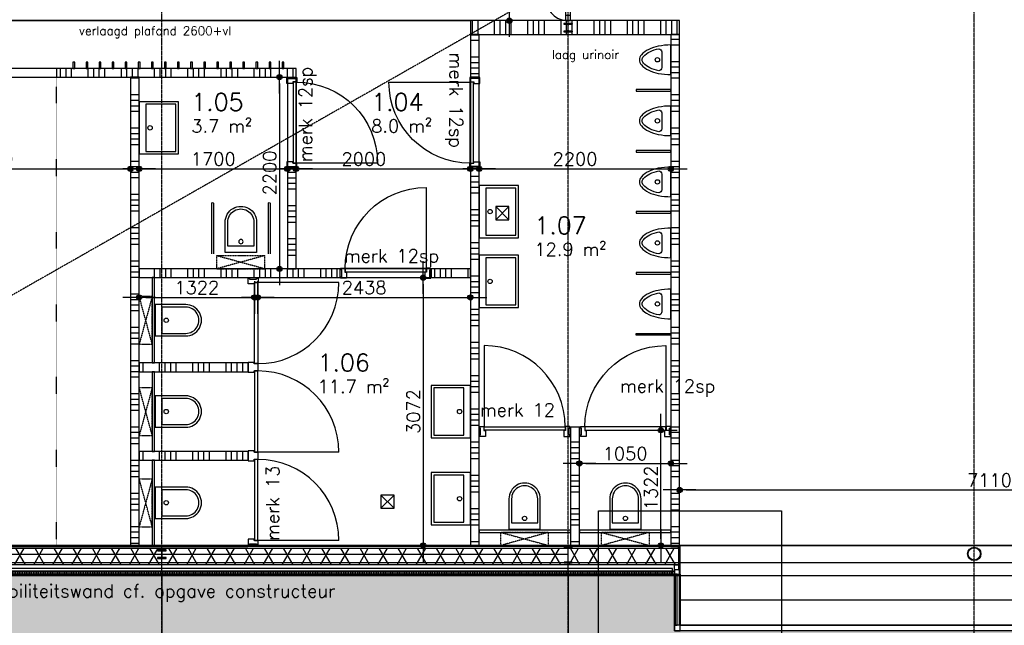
# Model space of a CAD drawing. Header units: millimetres. Extents: x -41560 to 117593, y -41642 to 17656.
# Tile 20 of 30: x 64616 to 75911, y -19421 to -12476. Entities that reach past the tile are written whole.
import ezdxf

# ---------------------------------------------------------------- set-up
doc = ezdxf.new("R2010")
doc.units = ezdxf.units.MM
doc.header["$LTSCALE"] = 0.5
doc.header["$PDMODE"] = 3
doc.header["$PDSIZE"] = 100
for name, pattern in [('ACAD_ISO07W100', [3, 0, -3]), ('CENTER2', [28.575, 19.05, -3.175, 3.175, -3.175]), ('HIDDEN', [9.525, 6.35, -3.175]), ('HIDDEN2', [4.7625, 3.175, -1.5875])]:
    doc.linetypes.add(name, pattern=pattern)
for name, color, linetype in [('arc. 253', 253, 'Continuous'), ('arc. 9', 9, 'Continuous'), ('detailaanduiding', 4, 'Continuous'), ('inrichting los', 7, 'ACAD_ISO07W100'), ('inrichting vast', 7, 'Continuous'), ('maat 1.5mm', 210, 'Continuous'), ('pen 0.05mm', 7, 'Continuous'), ('pen 0.10mm', 6, 'Continuous'), ('pen 0.15mm', 1, 'Continuous'), ('pen 0.20mm', 2, 'Continuous'), ('stramien', 9, 'CENTER2'), ('tekst 1.0mm', 7, 'Continuous'), ('tekst 1.5mm', 210, 'Continuous'), ('tekst 2.0mm', 211, 'Continuous')]:
    doc.layers.add(name, color=color, linetype=linetype)
doc.layers.add('hulplijn', color=140, linetype='Continuous', plot=False)
doc.layers.add('hulplijn opp', color=31, linetype='Continuous', plot=False)
doc.styles.add('1.0mm tekst', font='romans.shx', dxfattribs={"height": 1})
doc.styles.add('1.5mm tekst', font='romans.shx', dxfattribs={"height": 1.5})
doc.styles.add('2.0mm tekst', font='romans.shx', dxfattribs={"height": 2})
doc.dimstyles.new('1.5mm maat', dxfattribs={"dimscale": 0, "dimtxt": 1.5, "dimasz": 0.75, "dimexe": 1.25, "dimexo": 0.625, "dimgap": 0.375, "dimtad": 1, "dimdec": 0, "dimtxsty": '1.5mm tekst', "dimblk": 'dot maatlijn-GVA', "dimcen": 2.5, "dimse1": 1, "dimse2": 1, "dimclrd": 7, "dimclrt": 256, "dimadec": 0, "dimazin": 0, "dimtfac": 1, "dimtdec": 0, "dimtmove": 0, "dimatfit": 3, "dimfxl": 1, "dimarcsym": 0})
pattern_1 = [(90, (1451.06, 4e-11), (-381, 9e-14), []), (90, (1514.56, 63.5), (-381, 9e-14), []), (90, (1578.06, 127), (-381, 9e-14), []), (90, (1641.56, 190.5), (-381, 9e-14), [])]

# ---------------------------------------------------------------- blocks, each defined once
blk = doc.blocks.new('*U154')
at = {"layer": 'inrichting vast'}
for points in [[(0, -450), (600, -450), (600, 0), (0, 0)], [(30, -420), (570, -420), (570, -75), (30, -75)]]:
    blk.add_lwpolyline(points, close=True, dxfattribs=at)
blk.add_circle((300, -125), 25, dxfattribs=at)
blk = doc.blocks.new('*U170')
at = {"layer": 'hulplijn'}
for points in [[(-5, -7), (-5, -107)], [(1039, -7), (1039, -107)]]:
    blk.add_lwpolyline(points, dxfattribs=at)
at = {"layer": 'pen 0.05mm'}
blk.add_lwpolyline([(982, -1042), (982, -112)], dxfattribs=at)
blk.add_arc((982, -112), 930, 180, 270, dxfattribs=at)
at = {"layer": 'pen 0.15mm'}
for points in [[(67, -69), (67, 0), (0, 0), (0, -17), (12, -17), (12, -97), (0, -97), (0, -114), (50, -114), (50, -69), (67, -69)], [(967, -69), (967, 0), (1034, 0), (1034, -17), (1022, -17), (1022, -97), (1034, -97), (1034, -114), (984, -114), (984, -69), (967, -69)]]:
    blk.add_lwpolyline(points, dxfattribs=at)
blk.add_lwpolyline([(982, -112), (52, -112), (52, -72), (982, -72)], close=True, dxfattribs=at)
blk = doc.blocks.new('*U155')
at = {"layer": 'inrichting vast', "linetype": 'HIDDEN'}
for p, q in [((-275, 0), (-275, -150)), ((-275, -150), (275, 0)), ((275, -150), (-275, 0)), ((-275, 0), (275, 0)), ((275, 0), (275, -150)), ((-275, -150), (275, -150))]:
    blk.add_line(p, q, dxfattribs=at)
at = {"layer": 'inrichting vast'}
for points in [[(180, -185), (-180, -185), (-180, -534, 1.005556), (180, -534)], [(150, -260), (-150, -260), (-150, -534, 1.006087), (150, -534)]]:
    blk.add_lwpolyline(points, format="xyb", close=True, dxfattribs=at)
blk.add_circle((0, -310), 25, dxfattribs=at)
blk = doc.blocks.new('*U164')
at = {"layer": 'inrichting vast', "linetype": 'HIDDEN'}
for p, q in [((-275, 0), (-275, -150)), ((-275, -150), (275, 0)), ((275, -150), (-275, 0)), ((-275, 0), (275, 0)), ((275, 0), (275, -150)), ((-275, -150), (275, -150))]:
    blk.add_line(p, q, dxfattribs=at)
at = {"layer": 'inrichting vast'}
for p, q in [((-335, -170), (-335, -750)), ((-315, -750), (-315, -170)), ((315, -170), (315, -750)), ((335, -750), (335, -170))]:
    blk.add_line(p, q, dxfattribs=at)
for points in [[(180, -185), (-180, -185), (-180, -534, 1.005556), (180, -534)], [(150, -260), (-150, -260), (-150, -534, 1.006087), (150, -534)]]:
    blk.add_lwpolyline(points, format="xyb", close=True, dxfattribs=at)
blk.add_circle((0, -310), 25, dxfattribs=at)
for centre in [(-325, -750), (325, -750)]:
    blk.add_arc(centre, 10, 180, 0, dxfattribs=at)
blk = doc.blocks.new('*U158')
at = {"layer": 'tekst 1.5mm', "style": '1.5mm tekst'}
blk.add_attdef('OPPERVLAK', (0, -5), '', height=1.5, dxfattribs=at)
at = {"layer": 'tekst 2.0mm', "style": '2.0mm tekst'}
blk.add_attdef('RUIMTENUMMER', (0, -2.5), '', height=2, dxfattribs=at)
blk = doc.blocks.new('oppervlakte verd-02')
at = {"layer": 'hulplijn opp'}
for points in [[(57965, 384), (76815, 384), (76815, 154), (80145, 154), (80145, 384), (100825, 384), (100825, -20256), (80860, -20256), (80860, -18836), (92125, -18836), (92125, -14466), (99170, -14466), (99170, -3836), (60935, -3836), (60935, -18836), (73625, -18836), (73625, -19481), (80860, -19486), (80860, -20256), (57965, -20256)], [(74810, -9881), (74810, -9721), (74792, -9721), (74792, -3996), (95630, -3996), (95630, -14406), (92110, -14406), (92110, -14146), (80795, -14146), (80795, -19421), (73685, -19421), (73685, -12486), (72435, -12486), (72435, -9881)], [(61145, -9881), (72375, -9881), (72375, -12486), (72375, -12486), (71285, -12486), (71285, -12486), (71285, -12486), (64085, -12486), (64085, -18506), (61145, -18506)], [(65035, -12486), (71285, -12486), (71285, -15334), (69285, -15334), (69285, -13034), (65035, -13034)], [(65035, -12586), (65035, -13135), (67385, -13134), (67385, -13134), (67385, -13134), (67385, -18506), (64185, -18506), (64185, -12586)], [(71385, -12646), (73585, -12646), (73585, -18506), (73585, -18506), (73585, -18506), (73585, -18506), (73585, -18506), (71385, -18506)], [(67485, -13134), (69185, -13134), (69185, -15334), (67485, -15334)], [(67485, -15434), (71285, -15434), (71285, -18506), (67485, -18506), (67485, -17527), (67485, -17527), (67485, -17427), (67485, -17427), (67485, -16513), (67485, -16513), (67485, -16413), (67485, -16413)]]:
    blk.add_lwpolyline(points, close=True, dxfattribs=at)
at = {"xscale": 100, "yscale": 100, "zscale": 100}
for p, values in [((68083, -13270), {'RUIMTENUMMER': '1.05', 'OPPERVLAK': '3.7 m²'}), ((70147, -13270), {'RUIMTENUMMER': '1.04', 'OPPERVLAK': '8.0 m²'}), ((72019, -14685), {'RUIMTENUMMER': '1.07', 'OPPERVLAK': '12.9 m²'}), ((69532, -16258), {'RUIMTENUMMER': '1.06', 'OPPERVLAK': '11.7 m²'})]:
    blk.add_blockref('*U158', p, dxfattribs=at).add_auto_attribs(values)
blk = doc.blocks.new('1302-stramien-01')
at = {"layer": 'hulplijn'}
for points in [[(-350, 350), (42350, 350), (42350, -18810), (-350, -18810)], [(-200, 200), (42200, 200), (42200, -18660), (-200, -18660)], [(0, 0), (42000, 0), (42000, -18460), (0, -18460)]]:
    blk.add_lwpolyline(points, close=True, dxfattribs=at)
at = {"layer": 'stramien'}
for p, q in [((9350, -23329), (9350, 10339)), ((14010, -23329), (14010, 10339)), ((18670, -23329), (18670, 10339)), ((-13469, -18460), (52270, -18460))]:
    blk.add_line(p, q, dxfattribs=at)
blk = doc.blocks.new('dot maatlijn-GVA')
at = {"layer": 'maat 1.5mm'}
h = blk.add_hatch(color=7, dxfattribs=at)
edge = h.paths.add_edge_path()
edge.add_arc((0, 0), 0.4, 0, 360)
at = {"layer": 'maat 1.5mm', "color": 7}
for points in [[(0, 2.5), (0, -2.5)], [(-2.5, 0), (2.5, 0)]]:
    blk.add_lwpolyline(points, dxfattribs=at)
blk.add_circle((0, 0), 0.4, dxfattribs=at)
blk = doc.blocks.new('*D227')
at = {"layer": 'defpoints', "color": 0, "transparency": 16777216}
for p in [(67308, -15661), (65986, -15750), (67308, -15758)]:
    blk.add_point(p, dxfattribs=at)
at = {"layer": 'tekst 1.5mm', "color": 7, "lineweight": -2, "transparency": 16777216}
blk.add_line((66061, -15661), (67233, -15661), dxfattribs=at)
at = {"layer": 'tekst 1.5mm', "color": 7, "lineweight": -2, "transparency": 16777216, "xscale": 75, "yscale": 75, "zscale": 75, "rotation": 180}
blk.add_blockref('dot maatlijn-GVA', (65986, -15661), dxfattribs=at)
at = {"layer": 'tekst 1.5mm', "color": 7, "lineweight": -2, "transparency": 16777216, "xscale": 75, "yscale": 75, "zscale": 75}
blk.add_blockref('dot maatlijn-GVA', (67308, -15661), dxfattribs=at)
at = {"layer": 'tekst 1.5mm', "transparency": 16777216, "insert": (66647, -15548), "char_height": 150, "attachment_point": 5, "style": '1.5mm tekst'}
blk.add_mtext('1322', dxfattribs=at)
blk = doc.blocks.new('*D228')
at = {"layer": 'defpoints', "color": 0, "transparency": 16777216}
for p in [(67348, -15661), (69786, -15661), (69786, -15661)]:
    blk.add_point(p, dxfattribs=at)
at = {"layer": 'tekst 1.5mm', "color": 7, "lineweight": -2, "transparency": 16777216}
blk.add_line((67423, -15661), (69711, -15661), dxfattribs=at)
at = {"layer": 'tekst 1.5mm', "color": 7, "lineweight": -2, "transparency": 16777216, "xscale": 75, "yscale": 75, "zscale": 75, "rotation": 180}
blk.add_blockref('dot maatlijn-GVA', (67348, -15661), dxfattribs=at)
at = {"layer": 'tekst 1.5mm', "color": 7, "lineweight": -2, "transparency": 16777216, "xscale": 75, "yscale": 75, "zscale": 75}
blk.add_blockref('dot maatlijn-GVA', (69786, -15661), dxfattribs=at)
at = {"layer": 'tekst 1.5mm', "transparency": 16777216, "insert": (68567, -15548), "char_height": 150, "attachment_point": 5, "style": '1.5mm tekst'}
blk.add_mtext('2438', dxfattribs=at)
blk = doc.blocks.new('*D229')
at = {"layer": 'defpoints', "color": 0, "transparency": 16777216}
for p in [(67786, -13504), (69786, -13504), (69786, -14186)]:
    blk.add_point(p, dxfattribs=at)
at = {"layer": 'tekst 1.5mm', "color": 7, "lineweight": -2, "transparency": 16777216}
blk.add_line((67861, -14186), (69711, -14186), dxfattribs=at)
at = {"layer": 'tekst 1.5mm', "color": 7, "lineweight": -2, "transparency": 16777216, "xscale": 75, "yscale": 75, "zscale": 75, "rotation": 180}
blk.add_blockref('dot maatlijn-GVA', (67786, -14186), dxfattribs=at)
at = {"layer": 'tekst 1.5mm', "color": 7, "lineweight": -2, "transparency": 16777216, "xscale": 75, "yscale": 75, "zscale": 75}
blk.add_blockref('dot maatlijn-GVA', (69786, -14186), dxfattribs=at)
at = {"layer": 'tekst 1.5mm', "transparency": 16777216, "insert": (68564, -14073), "char_height": 150, "attachment_point": 5, "style": '1.5mm tekst'}
blk.add_mtext('2000', dxfattribs=at)
blk = doc.blocks.new('*D230')
at = {"layer": 'defpoints', "color": 0, "transparency": 16777216}
for p in [(72086, -13526), (69886, -13666), (72086, -14186)]:
    blk.add_point(p, dxfattribs=at)
at = {"layer": 'tekst 1.5mm', "color": 7, "lineweight": -2, "transparency": 16777216}
blk.add_line((69961, -14186), (72011, -14186), dxfattribs=at)
at = {"layer": 'tekst 1.5mm', "color": 7, "lineweight": -2, "transparency": 16777216, "xscale": 75, "yscale": 75, "zscale": 75, "rotation": 180}
blk.add_blockref('dot maatlijn-GVA', (69886, -14186), dxfattribs=at)
at = {"layer": 'tekst 1.5mm', "color": 7, "lineweight": -2, "transparency": 16777216, "xscale": 75, "yscale": 75, "zscale": 75}
blk.add_blockref('dot maatlijn-GVA', (72086, -14186), dxfattribs=at)
at = {"layer": 'tekst 1.5mm', "transparency": 16777216, "insert": (70986, -14073), "char_height": 150, "attachment_point": 5, "style": '1.5mm tekst'}
blk.add_mtext('2200', dxfattribs=at)
blk = doc.blocks.new('*D231')
at = {"layer": 'defpoints', "color": 0, "transparency": 16777216}
for p in [(69601, -15434), (69244, -18506), (69786, -18506)]:
    blk.add_point(p, dxfattribs=at)
at = {"layer": 'tekst 1.5mm', "color": 7, "lineweight": -2, "transparency": 16777216}
blk.add_line((69244, -15509), (69244, -18431), dxfattribs=at)
at = {"layer": 'tekst 1.5mm', "color": 7, "lineweight": -2, "transparency": 16777216, "xscale": 75, "yscale": 75, "zscale": 75}
for p, rotation in [((69244, -15434), 90), ((69244, -18506), 270)]:
    blk.add_blockref('dot maatlijn-GVA', p, dxfattribs=dict(at, rotation=rotation))
at = {"layer": 'tekst 1.5mm', "transparency": 16777216, "insert": (69132, -16970), "char_height": 150, "attachment_point": 5, "rotation": 90, "style": '1.5mm tekst'}
blk.add_mtext('3072', dxfattribs=at)
blk = doc.blocks.new('*D232')
at = {"layer": 'defpoints', "color": 0, "transparency": 16777216}
for p in [(71099, -17184), (71971, -17184), (71036, -18506)]:
    blk.add_point(p, dxfattribs=at)
at = {"layer": 'tekst 1.5mm', "color": 7, "lineweight": -2, "transparency": 16777216}
blk.add_line((71971, -18431), (71971, -17259), dxfattribs=at)
at = {"layer": 'tekst 1.5mm', "color": 7, "lineweight": -2, "transparency": 16777216, "xscale": 75, "yscale": 75, "zscale": 75}
for p, rotation in [((71971, -17184), 90), ((71971, -18506), 270)]:
    blk.add_blockref('dot maatlijn-GVA', p, dxfattribs=dict(at, rotation=rotation))
at = {"layer": 'tekst 1.5mm', "transparency": 16777216, "insert": (71858, -17845), "char_height": 150, "attachment_point": 5, "rotation": 90, "style": '1.5mm tekst'}
blk.add_mtext('1322', dxfattribs=at)
blk = doc.blocks.new('*D233')
at = {"layer": 'defpoints', "color": 0, "transparency": 16777216}
for p in [(71036, -17454), (72086, -17471), (72086, -17565)]:
    blk.add_point(p, dxfattribs=at)
at = {"layer": 'tekst 1.5mm', "color": 7, "lineweight": -2, "transparency": 16777216}
blk.add_line((71111, -17565), (72011, -17565), dxfattribs=at)
at = {"layer": 'tekst 1.5mm', "color": 7, "lineweight": -2, "transparency": 16777216, "xscale": 75, "yscale": 75, "zscale": 75, "rotation": 180}
blk.add_blockref('dot maatlijn-GVA', (71036, -17565), dxfattribs=at)
at = {"layer": 'tekst 1.5mm', "color": 7, "lineweight": -2, "transparency": 16777216, "xscale": 75, "yscale": 75, "zscale": 75}
blk.add_blockref('dot maatlijn-GVA', (72086, -17565), dxfattribs=at)
at = {"layer": 'tekst 1.5mm', "transparency": 16777216, "insert": (71561, -17452), "char_height": 150, "attachment_point": 5, "style": '1.5mm tekst'}
blk.add_mtext('1050', dxfattribs=at)
blk = doc.blocks.new('*D234')
at = {"layer": 'defpoints', "color": 0, "transparency": 16777216}
for p in [(67639, -13134), (67596, -15334), (67639, -15334)]:
    blk.add_point(p, dxfattribs=at)
at = {"layer": 'tekst 1.5mm', "color": 7, "lineweight": -2, "transparency": 16777216}
blk.add_line((67596, -13209), (67596, -15259), dxfattribs=at)
at = {"layer": 'tekst 1.5mm', "color": 7, "lineweight": -2, "transparency": 16777216, "xscale": 75, "yscale": 75, "zscale": 75}
for p, rotation in [((67596, -13134), 90), ((67596, -15334), 270)]:
    blk.add_blockref('dot maatlijn-GVA', p, dxfattribs=dict(at, rotation=rotation))
at = {"layer": 'tekst 1.5mm', "transparency": 16777216, "insert": (67484, -14234), "char_height": 150, "attachment_point": 5, "rotation": 90, "style": '1.5mm tekst'}
blk.add_mtext('2200', dxfattribs=at)
blk = doc.blocks.new('*D235')
at = {"layer": 'defpoints', "color": 0, "transparency": 16777216}
for p in [(65986, -13134), (67686, -13134), (67686, -14186)]:
    blk.add_point(p, dxfattribs=at)
at = {"layer": 'tekst 1.5mm', "color": 7, "lineweight": -2, "transparency": 16777216}
blk.add_line((66061, -14186), (67611, -14186), dxfattribs=at)
at = {"layer": 'tekst 1.5mm', "color": 7, "lineweight": -2, "transparency": 16777216, "xscale": 75, "yscale": 75, "zscale": 75, "rotation": 180}
blk.add_blockref('dot maatlijn-GVA', (65986, -14186), dxfattribs=at)
at = {"layer": 'tekst 1.5mm', "color": 7, "lineweight": -2, "transparency": 16777216, "xscale": 75, "yscale": 75, "zscale": 75}
blk.add_blockref('dot maatlijn-GVA', (67686, -14186), dxfattribs=at)
at = {"layer": 'tekst 1.5mm', "transparency": 16777216, "insert": (66836, -14073), "char_height": 150, "attachment_point": 5, "style": '1.5mm tekst'}
blk.add_mtext('1700', dxfattribs=at)
blk = doc.blocks.new('*D236')
at = {"layer": 'defpoints', "color": 0, "transparency": 16777216}
for p in [(65920, -9881), (65935, -12486), (70232, -12486)]:
    blk.add_point(p, dxfattribs=at)
at = {"layer": 'tekst 1.5mm', "color": 7, "lineweight": -2, "transparency": 16777216}
blk.add_line((70232, -9956), (70232, -12411), dxfattribs=at)
at = {"layer": 'tekst 1.5mm', "color": 7, "lineweight": -2, "transparency": 16777216, "xscale": 75, "yscale": 75, "zscale": 75}
for p, rotation in [((70232, -9881), 90), ((70232, -12486), 270)]:
    blk.add_blockref('dot maatlijn-GVA', p, dxfattribs=dict(at, rotation=rotation))
at = {"layer": 'tekst 1.5mm', "transparency": 16777216, "insert": (70119, -11183), "char_height": 150, "attachment_point": 5, "rotation": 90, "style": '1.5mm tekst'}
blk.add_mtext('2605', dxfattribs=at)
blk = doc.blocks.new('*D237')
at = {"layer": 'defpoints', "color": 0, "transparency": 16777216}
for p in [(62686, -12586), (65886, -13134), (65886, -14186)]:
    blk.add_point(p, dxfattribs=at)
at = {"layer": 'tekst 1.5mm', "color": 7, "lineweight": -2, "transparency": 16777216}
blk.add_line((62761, -14186), (65811, -14186), dxfattribs=at)
at = {"layer": 'tekst 1.5mm', "color": 7, "lineweight": -2, "transparency": 16777216, "xscale": 75, "yscale": 75, "zscale": 75, "rotation": 180}
blk.add_blockref('dot maatlijn-GVA', (62686, -14186), dxfattribs=at)
at = {"layer": 'tekst 1.5mm', "color": 7, "lineweight": -2, "transparency": 16777216, "xscale": 75, "yscale": 75, "zscale": 75}
blk.add_blockref('dot maatlijn-GVA', (65886, -14186), dxfattribs=at)
at = {"layer": 'tekst 1.5mm', "transparency": 16777216, "insert": (64286, -14073), "char_height": 150, "attachment_point": 5, "style": '1.5mm tekst'}
blk.add_mtext('3200', dxfattribs=at)
blk = doc.blocks.new('*D244')
at = {"layer": 'defpoints', "color": 0, "transparency": 16777216}
for p in [(79296, -17869), (72186, -18415), (79296, -18454)]:
    blk.add_point(p, dxfattribs=at)
at = {"layer": 'tekst 1.5mm', "color": 7, "lineweight": -2, "transparency": 16777216}
blk.add_line((72261, -17869), (79221, -17869), dxfattribs=at)
at = {"layer": 'tekst 1.5mm', "color": 7, "lineweight": -2, "transparency": 16777216, "xscale": 75, "yscale": 75, "zscale": 75, "rotation": 180}
blk.add_blockref('dot maatlijn-GVA', (72186, -17869), dxfattribs=at)
at = {"layer": 'tekst 1.5mm', "color": 7, "lineweight": -2, "transparency": 16777216, "xscale": 75, "yscale": 75, "zscale": 75}
blk.add_blockref('dot maatlijn-GVA', (79296, -17869), dxfattribs=at)
at = {"layer": 'tekst 1.5mm', "transparency": 16777216, "insert": (75741, -17757), "char_height": 150, "attachment_point": 5, "style": '1.5mm tekst'}
blk.add_mtext('7110', dxfattribs=at)
blk = doc.blocks.new('*U275')
at = {"layer": 'arc. 9'}
h = blk.add_hatch(dxfattribs=at)
h.set_pattern_fill('_USER', color=256, scale=189.939827, angle=59.9971, style=0, pattern_type=0)
h.set_pattern_definition([(59.9971, (11813.47, 189.96), (-164.488, 94.9782), [])])
h.paths.add_polyline_path([(0, 0), (0, 190), (12673, 190), (12673, 0)])
h = blk.add_hatch(dxfattribs=at)
h.set_pattern_fill('_USER', color=256, scale=189.939827, angle=119.9971, style=0, pattern_type=0)
h.set_pattern_definition([(119.9971, (11813.47, 189.96), (-164.4975, -94.9616), [])])
h.paths.add_polyline_path([(0, 0), (0, 190), (12673, 190), (12673, 0)])
at = {"layer": 'pen 0.10mm'}
blk.add_lwpolyline([(0, 0), (0, 190), (12673, 190), (12673, 0)], close=True, dxfattribs=at)
blk = doc.blocks.new('*U41')
at = {"layer": 'inrichting vast'}
for points in [[(170, 0), (-170, 0, 0.048328), (-156, -146, 0.062084), (-120, -255, 0.102751), (-57, -339, 0.181983), (0, -360, 0.181983), (57, -339, 0.102751), (120, -255, 0.062084), (156, -146, 0.048328)], [(126, -140, -0.000065), (126, -140, -0.062084), (93, -242, -0.102751), (37, -316, -0.181983), (0, -330, -0.181983), (-37, -316, -0.102751), (-93, -242, -0.062084), (-126, -140, -0.000065), (-126, -140, -0.42619), (-90, -105), (90, -105, -0.42619)]]:
    blk.add_lwpolyline(points, format="xyb", close=True, dxfattribs=at)
blk.add_circle((0, -155), 25, dxfattribs=at)
blk = doc.blocks.new('*U25')
at = {"layer": 'arc. 9'}
h = blk.add_hatch(color=256, dxfattribs=at)
edge = h.paths.add_edge_path()
edge.add_line((14.5, -88), (50, -88))
edge.add_line((50, -88), (50, -96))
edge.add_line((50, -96), (-50, -96))
edge.add_line((-50, -96), (-50, -88))
edge.add_line((-50, -88), (-14.5, -88))
edge.add_arc((-14.5, -76), 12, 270, 360)
edge.add_line((-2.5, -76), (-2.5, -20))
edge.add_arc((-14.5, -20), 12, 0, 90)
edge.add_line((-14.5, -8), (-50, -8))
edge.add_line((-50, -8), (-50, 0))
edge.add_line((-50, 0), (50, 0))
edge.add_line((50, 0), (50, -8))
edge.add_line((50, -8), (14.5, -8))
edge.add_arc((14.5, -20), 12, 90, 180)
edge.add_line((2.5, -20), (2.5, -76))
edge.add_arc((14.5, -76), 12, 180, 270)
at = {"layer": 'pen 0.20mm', "linetype": 'ByBlock'}
blk.add_lwpolyline([(-50, -96), (50, -96), (50, -88), (14.5, -88, -0.4142136), (2.5, -76), (2.5, -20, -0.4142136), (14.5, -8), (50, -8), (50, 0), (-50, 0), (-50, -8), (-14.5, -8, -0.4142136), (-2.5, -20), (-2.5, -76, -0.4142136), (-14.5, -88), (-50, -88)], format="xyb", close=True, dxfattribs=at)
blk = doc.blocks.new('*U324')
at = {"layer": 'arc. 9'}
h = blk.add_hatch(color=256, dxfattribs=at)
edge = h.paths.add_edge_path()
edge.add_line((-2.65, -17), (-2.65, -163))
edge.add_arc((-11.65, -163), 9, -90, 0, ccw=False)
edge.add_line((-11.65, -172), (-45.5, -172))
edge.add_line((-45.5, -172), (-45.5, -180))
edge.add_line((-45.5, -180), (45.5, -180))
edge.add_line((45.5, -180), (45.5, -172))
edge.add_line((45.5, -172), (11.65, -172))
edge.add_arc((11.65, -163), 9, 180, 270, ccw=False)
edge.add_line((2.65, -163), (2.65, -17))
edge.add_arc((11.65, -17), 9, 90, 180, ccw=False)
edge.add_line((11.65, -8), (45.5, -8))
edge.add_line((45.5, -8), (45.5, 0))
edge.add_line((45.5, 0), (-45.5, 0))
edge.add_line((-45.5, 0), (-45.5, -8))
edge.add_line((-45.5, -8), (-11.65, -8))
edge.add_arc((-11.65, -17), 9, 0, 90, ccw=False)
at = {"layer": 'pen 0.20mm'}
blk.add_lwpolyline([(-2.65, -17), (-2.65, -163, -0.41421356), (-11.65, -172), (-45.5, -172), (-45.5, -180), (45.5, -180), (45.5, -172), (11.65, -172, -0.41421356), (2.65, -163), (2.65, -17, -0.41421356), (11.65, -8), (45.5, -8), (45.5, 0), (-45.5, 0), (-45.5, -8), (-11.65, -8, -0.41421356)], format="xyb", close=True, dxfattribs=at)

msp = doc.modelspace()

# ---------------------------------------------------------------- hatches: boundary and pattern name
at = {"layer": 'arc. 253'}
h = msp.add_hatch(color=256, dxfattribs=at)
h.dxf.hatch_style = 1
h.paths.add_polyline_path([(56466.3, 384.3), (75316.3, 384.3), (78646.3, 384.3), (99326.3, 384.3), (99326.3, -20255.7), (56466.3, -20255.7)])
h.paths.add_polyline_path([(59436.3, -3835.7), (97671.3, -3835.7), (97671.3, -14465.7), (90626.3, -14465.7), (90626.3, -18835.7), (79361.3, -18835.7), (79361.3, -19485.7), (72126.3, -19485.7), (72126.3, -18835.7), (59436.3, -18835.7)], flags=16)
at = {"layer": 'arc. 9'}
h = msp.add_hatch(dxfattribs=at)
h.set_pattern_fill('ANSI34', color=256, scale=20, angle=405, style=0)
h.set_pattern_definition([(90, (53680.65, -80920.98), (-381, 1e-13), []), (90, (53744.15, -80857.48), (-381, 1e-13), []), (90, (53807.65, -80793.98), (-381, 1e-13), []), (90, (53871.15, -80730.48), (-381, 1e-13), [])])
h.paths.add_polyline_path([(72186.3, -12645.7), (72186.3, -12485.7), (69786.3, -12485.7), (69786.3, -12645.7)])
h = msp.add_hatch(dxfattribs=at)
h.set_pattern_fill('ANSI34', color=256, scale=20, angle=495, style=0)
h.set_pattern_definition([(180, (138221.62, -31381.4), (-1e-13, -381), []), (180, (138158.12, -31317.9), (-1e-13, -381), []), (180, (138094.62, -31254.4), (-1e-13, -381), []), (180, (138031.12, -31190.9), (-1e-13, -381), [])])
h.paths.add_polyline_path([(69886.3, -12645.7), (69786.3, -12645.7), (69786.3, -13133.7), (69886.3, -13133.7)])
h = msp.add_hatch(dxfattribs=at)
h.set_pattern_fill('ANSI34', color=256, scale=20, angle=315, style=0)
h.set_pattern_definition([(0, (3751.06, 4e-11), (9e-14, 381), []), (0, (3814.56, -63.5), (9e-14, 381), []), (0, (3878.06, -127), (9e-14, 381), []), (0, (3941.56, -190.5), (9e-14, 381), [])])
h.paths.add_polyline_path([(72086.3, -18518.2), (72186.3, -18518.2), (72186.3, -12645.7), (72086.3, -12645.7)])
h = msp.add_hatch(dxfattribs=at)
h.set_pattern_fill('ANSI34', color=256, scale=20, angle=405, style=0)
h.set_pattern_definition([(90, (49780.65, -81468.98), (-381, 1e-13), []), (90, (49844.15, -81405.48), (-381, 1e-13), []), (90, (49907.65, -81341.98), (-381, 1e-13), []), (90, (49971.15, -81278.48), (-381, 1e-13), [])])
h.paths.add_polyline_path([(67786.3, -13133.7), (67786.3, -13033.7), (65036.3, -13033.7), (65036.3, -13133.7)])
h = msp.add_hatch(dxfattribs=at)
h.set_pattern_fill('ANSI34', color=256, scale=20, angle=315, style=0)
h.set_pattern_definition([(0, (-2448.94, 4e-11), (9e-14, 381), []), (0, (-2385.44, -63.5), (9e-14, 381), []), (0, (-2321.94, -127), (9e-14, 381), []), (0, (-2258.44, -190.5), (9e-14, 381), [])])
h.paths.add_polyline_path([(65886.3, -18505.7), (65986.3, -18505.7), (65986.3, -13133.7), (65886.3, -13133.7)])
h = msp.add_hatch(dxfattribs=at)
h.set_pattern_fill('ANSI34', color=256, scale=20, angle=495, style=0)
h.set_pattern_definition([(180, (136121.62, -33465.45), (-1e-13, -381), []), (180, (136058.12, -33401.95), (-1e-13, -381), []), (180, (135994.62, -33338.45), (-1e-13, -381), []), (180, (135931.12, -33274.95), (-1e-13, -381), [])])
h.paths.add_polyline_path([(67786.3, -14177.7), (67686.3, -14177.7), (67686.3, -15333.7), (67786.3, -15333.7)])
h = msp.add_hatch(dxfattribs=at)
h.set_pattern_fill('ANSI34', color=256, scale=20, angle=495, style=0)
h.set_pattern_definition([(180, (53373.65, -83040.98), (-1e-13, -381), []), (180, (53310.15, -82977.48), (-1e-13, -381), []), (180, (53246.65, -82913.98), (-1e-13, -381), []), (180, (53183.15, -82850.48), (-1e-13, -381), [])])
h.paths.add_polyline_path([(69786.3, -14177.7), (69786.3, -18505.7), (69886.3, -18505.7), (69886.3, -14177.7)])
h = msp.add_hatch(dxfattribs=at)
h.set_pattern_fill('ANSI34', color=256, scale=20, angle=405, style=0)
h.set_pattern_definition([(90, (49780.65, -83768.98), (-381, 1e-13), []), (90, (49844.15, -83705.48), (-381, 1e-13), []), (90, (49907.65, -83641.98), (-381, 1e-13), []), (90, (49971.15, -83578.48), (-381, 1e-13), [])])
h.paths.add_polyline_path([(68292.3, -15433.7), (68292.3, -15333.7), (65986.3, -15333.7), (65986.3, -15433.7)])
h = msp.add_hatch(dxfattribs=at)
h.set_pattern_fill('ANSI34', color=256, scale=20, angle=405, style=0)
h.set_pattern_definition([(90, (3846.9, 1079), (-381, 9e-14), []), (90, (3910.4, 1142.5), (-381, 9e-14), []), (90, (3973.9, 1206), (-381, 9e-14), []), (90, (4037.4, 1269.5), (-381, 9e-14), [])])
h.paths.add_polyline_path([(69786.3, -15333.7), (69336.3, -15333.7), (69336.3, -15433.7), (69786.3, -15433.7)])
h = msp.add_hatch(dxfattribs=at)
h.set_pattern_fill('ANSI34', color=256, scale=20, angle=405, style=0)
h.set_pattern_definition(pattern_1)
h.paths.add_polyline_path([(67236.3, -16412.7), (65986.3, -16412.7), (65986.3, -16512.7), (67236.3, -16512.7)])
h = msp.add_hatch(dxfattribs=at)
h.set_pattern_fill('ANSI34', color=256, scale=20, angle=495, style=0)
h.set_pattern_definition([(180, (54523.65, -83040.98), (-1e-13, -381), []), (180, (54460.15, -82977.48), (-1e-13, -381), []), (180, (54396.65, -82913.98), (-1e-13, -381), []), (180, (54333.15, -82850.48), (-1e-13, -381), [])])
h.paths.add_polyline_path([(70936.3, -17148.7), (70936.3, -18505.7), (71036.3, -18505.7), (71036.3, -17148.7)])
h = msp.add_hatch(dxfattribs=at)
h.set_pattern_fill('ANSI34', color=256, scale=20, angle=405, style=0)
h.set_pattern_definition(pattern_1)
h.paths.add_polyline_path([(67236.3, -17426.7), (65986.3, -17426.7), (65986.3, -17526.7), (67236.3, -17526.7)])
h = msp.add_hatch(color=256, dxfattribs=at)
h.dxf.hatch_style = 1
edge = h.paths.add_edge_path(flags=17)
edge.add_arc((75566.3, -18602.7), 71, 0, 360)
edge = h.paths.add_edge_path()
edge.add_arc((75566.3, -18602.7), 77, 0, 360)
at = {"layer": 'pen 0.15mm'}
h = msp.add_hatch(dxfattribs=at)
h.set_pattern_fill('_USER', color=256, scale=20, angle=90, pattern_type=0)
h.set_pattern_definition([(90, (98332.883, -14467.665), (-20, 1e-15), [])])
h.paths.add_polyline_path([(59462.3, -18835.7), (72108.3, -18835.7), (72108.3, -18809.7), (59462.3, -18809.7)])

# ---------------------------------------------------------------- linework, layer by layer
at = {"layer": 'detailaanduiding'}
msp.add_line((72191.3, -19128.2), (79296.3, -19128.2), dxfattribs=at)
msp.add_lwpolyline([(71256.8, -18107.6), (73356.8, -18107.6), (73356.8, -19592.6), (71256.8, -19592.6)], close=True, dxfattribs=at)
at = {"layer": 'hulplijn'}
msp.add_lwpolyline([(56896.3, -18505.7), (98896.3, -18505.7), (98896.3, -45.7), (56896.3, -45.7)], close=True, dxfattribs=at)
for points in [[(67243.3, -15433.7), (67343.3, -15433.7)], [(67243.3, -18505.7), (67343.3, -18505.7)]]:
    msp.add_lwpolyline(points, dxfattribs=at)
at = {"layer": 'hulplijn opp'}
msp.add_lwpolyline([(59436.3, -3835.7), (97671.3, -3835.7), (97671.3, -14465.7), (90626.3, -14465.7), (90626.3, -18835.7), (79361.3, -18835.7), (79361.3, -19485.7), (72126.3, -19485.7), (72126.3, -18835.7), (59436.3, -18835.7)], close=True, dxfattribs=at)
at = {"layer": 'inrichting los', "ltscale": 0.5}
msp.add_lwpolyline([(65886.3, -18505.7), (65036.3, -18505.7), (65036.3, -13133.7), (65886.3, -13133.7)], close=True, dxfattribs=at)
at = {"layer": 'inrichting vast'}
for points in [[(71686.3, -13275.7), (71686.3, -13295.7), (72086.3, -13295.7), (72086.3, -13275.7)], [(71686.3, -13975.7), (71686.3, -13995.7), (72086.3, -13995.7), (72086.3, -13975.7)], [(71686.3, -14675.7), (71686.3, -14695.7), (72086.3, -14695.7), (72086.3, -14675.7)], [(71686.3, -15375.7), (71686.3, -15395.7), (72086.3, -15395.7), (72086.3, -15375.7)], [(71686.3, -16095.7), (71686.3, -16075.7), (72086.3, -16075.7), (72086.3, -16095.7)]]:
    msp.add_lwpolyline(points, close=True, dxfattribs=at)
at = {"layer": 'pen 0.05mm'}
for p, q in [((70228.3, -14620), (70078.3, -14770)), ((70078.3, -14620), (70228.3, -14770)), ((68910.3, -17928.1), (68760.3, -18078.1)), ((68760.3, -17928.1), (68910.3, -18078.1))]:
    msp.add_line(p, q, dxfattribs=at)
at = {"layer": 'pen 0.05mm', "linetype": 'HIDDEN2'}
for points in [[(56696.3, 154.3), (99096.3, 154.3), (99096.3, -18705.7), (56696.3, -18705.7)], [(56896.3, -45.7), (98896.3, -45.7), (98896.3, -18505.7), (56896.3, -18505.7)]]:
    msp.add_lwpolyline(points, close=True, dxfattribs=at)
for points in [[(63536.3, -12485.7), (65246.3, -12485.7)], [(63536.3, -12485.7), (69786.3, -12485.7)]]:
    msp.add_lwpolyline(points, dxfattribs=at)
at = {"layer": 'pen 0.05mm'}
for points in [[(65246.3, -13033.7), (65246.3, -12963.7), (65226.3, -12963.7), (65226.3, -13033.7)], [(65396.3, -13033.7), (65396.3, -12963.7), (65376.3, -12963.7), (65376.3, -13033.7)], [(65546.3, -13033.7), (65546.3, -12963.7), (65526.3, -12963.7), (65526.3, -13033.7)], [(65696.3, -13033.7), (65696.3, -12963.7), (65676.3, -12963.7), (65676.3, -13033.7)], [(65846.3, -13033.7), (65846.3, -12963.7), (65826.3, -12963.7), (65826.3, -13033.7)], [(65996.3, -13033.7), (65996.3, -12963.7), (65976.3, -12963.7), (65976.3, -13033.7)], [(66146.3, -13033.7), (66146.3, -12963.7), (66126.3, -12963.7), (66126.3, -13033.7)], [(66296.3, -13033.7), (66296.3, -12963.7), (66276.3, -12963.7), (66276.3, -13033.7)], [(66446.3, -13033.7), (66446.3, -12963.7), (66426.3, -12963.7), (66426.3, -13033.7)], [(66596.3, -13033.7), (66596.3, -12963.7), (66576.3, -12963.7), (66576.3, -13033.7)], [(66746.3, -13033.7), (66746.3, -12963.7), (66726.3, -12963.7), (66726.3, -13033.7)], [(66896.3, -13033.7), (66896.3, -12963.7), (66876.3, -12963.7), (66876.3, -13033.7)], [(67046.3, -13033.7), (67046.3, -12963.7), (67026.3, -12963.7), (67026.3, -13033.7)], [(67196.3, -13033.7), (67196.3, -12963.7), (67176.3, -12963.7), (67176.3, -13033.7)], [(67346.3, -13033.7), (67346.3, -12963.7), (67326.3, -12963.7), (67326.3, -13033.7)], [(67496.3, -13033.7), (67496.3, -12963.7), (67476.3, -12963.7), (67476.3, -13033.7)], [(67646.3, -13033.7), (67646.3, -12963.7), (67626.3, -12963.7), (67626.3, -13033.7)], [(70078.3, -14770), (70228.3, -14770), (70228.3, -14620), (70078.3, -14620)], [(68760.3, -18078.1), (68910.3, -18078.1), (68910.3, -17928.1), (68760.3, -17928.1)], [(59462.3, -18835.7), (72108.3, -18835.7), (72108.3, -18809.7), (59462.3, -18809.7)], [(72126.3, -18835.7), (72191.3, -18835.7), (72191.3, -19420.7), (72126.3, -19420.7)], [(79296.3, -19485.7), (72191.3, -19485.7), (72191.3, -19420.7), (79296.3, -19420.7)]]:
    msp.add_lwpolyline(points, close=True, dxfattribs=at)
for points in [[(68278.3, -15490.7), (67348.3, -15490.7)], [(68278.3, -17434.7), (67348.3, -17434.7)], [(68278.3, -18448.7), (67348.3, -18448.7)]]:
    msp.add_lwpolyline(points, dxfattribs=at)
for centre, radius, start, end in [((70910.2, -12224), 263.9, 180.38049, 262.61822), ((67348.3, -15490.7), 930, 270, 360), ((67348.3, -17434.7), 930, 0, 90), ((67348.3, -18448.7), 930, 0, 90)]:
    msp.add_arc(centre, radius, start, end, dxfattribs=at)
at = {"layer": 'pen 0.10mm', "linetype": 'HIDDEN2'}
msp.add_line((99996.3, 4554.3), (55796.3, -20605.7), dxfattribs=at)
at = {"layer": 'pen 0.10mm'}
for points in [[(66136.3, -15433.7), (66136.3, -16412.7), (66161.3, -16412.7), (66161.3, -15433.7)], [(66136.3, -16512.7), (66136.3, -17426.7), (66161.3, -17426.7), (66161.3, -16512.7)], [(66136.3, -17526.7), (66136.3, -18505.7), (66161.3, -18505.7), (66161.3, -17526.7)], [(69886.3, -18355.7), (70936.3, -18355.7), (70936.3, -18330.7), (69886.3, -18330.7)], [(71036.3, -18355.7), (72086.3, -18355.7), (72086.3, -18330.7), (71036.3, -18330.7)], [(59646.3, -18518.2), (67231.8, -18518.2), (67231.8, -18505.7), (59646.3, -18505.7)], [(59646.3, -18536.2), (72173.8, -18536.2), (72173.8, -18518.2), (59646.3, -18518.2)], [(72173.8, -18518.2), (72173.8, -18784.7), (72191.3, -18784.7), (72191.3, -18518.2)], [(72120.8, -18796.2), (72120.8, -18809.7), (59475.8, -18809.7), (59475.8, -18796.2)], [(72106.2, -18796.2), (72106.2, -18771.2), (59500.8, -18771.2), (59500.8, -18796.2)], [(72136.3, -19420.7), (72158.3, -19420.7), (72158.3, -18835.7), (72136.3, -18835.7)]]:
    msp.add_lwpolyline(points, close=True, dxfattribs=at)
at = {"layer": 'pen 0.15mm'}
for points in [[(70876.3, -12485.7), (70936.3, -12485.7), (70936.3, -12425.7), (70876.3, -12425.7)], [(67348.3, -15490.7), (67348.3, -16420.7), (67308.3, -16420.7), (67308.3, -15490.7)], [(67348.3, -17434.7), (67348.3, -16504.7), (67308.3, -16504.7), (67308.3, -17434.7)], [(67348.3, -18448.7), (67348.3, -17518.7), (67308.3, -17518.7), (67308.3, -18448.7)], [(72126.3, -18726.2), (72173.8, -18726.2), (72173.8, -18784.7), (72126.3, -18784.7)], [(72126.3, -18835.7), (72191.3, -18835.7), (72191.3, -18784.7), (72126.3, -18784.7)], [(72126.3, -19485.7), (72191.3, -19485.7), (72191.3, -19420.7), (72126.3, -19420.7)]]:
    msp.add_lwpolyline(points, close=True, dxfattribs=at)
for points in [[(67305.3, -15505.7), (67236.3, -15505.7), (67236.3, -15438.7), (67253.3, -15438.7), (67253.3, -15450.7), (67333.3, -15450.7), (67333.3, -15438.7), (67350.3, -15438.7), (67350.3, -15488.7), (67305.3, -15488.7), (67305.3, -15505.7)], [(67305.3, -16405.7), (67236.3, -16405.7), (67236.3, -16519.7), (67236.3, -16519.7), (67236.3, -16519.7), (67305.3, -16519.7), (67305.3, -16502.7), (67350.3, -16502.7), (67350.3, -16422.7), (67305.3, -16422.7), (67305.3, -16405.7)], [(67305.3, -17419.7), (67236.3, -17419.7), (67236.3, -17533.7), (67236.3, -17533.7), (67236.3, -17533.7), (67305.3, -17533.7), (67305.3, -17516.7), (67350.3, -17516.7), (67350.3, -17436.7), (67305.3, -17436.7), (67305.3, -17419.7)], [(67305.3, -18433.7), (67236.3, -18433.7), (67236.3, -18500.7), (67253.3, -18500.7), (67253.3, -18488.7), (67333.3, -18488.7), (67333.3, -18500.7), (67350.3, -18500.7), (67350.3, -18450.7), (67305.3, -18450.7), (67305.3, -18433.7)], [(66246.3, -18831.7), (66246.3, -20255.7)], [(70906.3, -18831.7), (70906.3, -20255.7)]]:
    msp.add_lwpolyline(points, dxfattribs=at)
at = {"layer": 'pen 0.20mm'}
for points in [[(72186.3, -12645.7), (72186.3, -12485.7), (69786.3, -12485.7), (69786.3, -12645.7)], [(69886.3, -12645.7), (69786.3, -12645.7), (69786.3, -13133.7), (69886.3, -13133.7)], [(72086.3, -18518.2), (72186.3, -18518.2), (72186.3, -12645.7), (72086.3, -12645.7)], [(67786.3, -13133.7), (67786.3, -13033.7), (65036.3, -13033.7), (65036.3, -13133.7)], [(65886.3, -18505.7), (65986.3, -18505.7), (65986.3, -13133.7), (65886.3, -13133.7)], [(67786.3, -14177.7), (67686.3, -14177.7), (67686.3, -15333.7), (67786.3, -15333.7)], [(69786.3, -14177.7), (69786.3, -18505.7), (69886.3, -18505.7), (69886.3, -14177.7)], [(68292.3, -15433.7), (68292.3, -15333.7), (65986.3, -15333.7), (65986.3, -15433.7)], [(69786.3, -15333.7), (69336.3, -15333.7), (69336.3, -15433.7), (69786.3, -15433.7)], [(67236.3, -16412.7), (65986.3, -16412.7), (65986.3, -16512.7), (67236.3, -16512.7)], [(70936.3, -17148.7), (70936.3, -18505.7), (71036.3, -18505.7), (71036.3, -17148.7)], [(67236.3, -17426.7), (65986.3, -17426.7), (65986.3, -17526.7), (67236.3, -17526.7)]]:
    msp.add_lwpolyline(points, close=True, dxfattribs=at)
at = {"layer": 'pen 0.20mm', "linetype": 'HIDDEN2'}
msp.add_lwpolyline([(61588.8, -18605.7), (70903.8, -18605.7)], dxfattribs=at)
at = {"layer": 'pen 0.20mm'}
for radius in [77, 71]:
    msp.add_circle((75566.3, -18602.7), radius, dxfattribs=at)

# ---------------------------------------------------------------- block references
for name, p in [('oppervlakte verd-02', (-1498.9, 0)), ('1302-stramien-01', (56896.3, -45.7)), ('*U25', (70906.3, -12517.7)), ('*U25', (66246.3, -18557.7))]:
    msp.add_blockref(name, p)
for name, p, rotation in [('*U41', (72086.3, -12935.7), 270), ('*U154', (65986.3, -14016), 89.99999999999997), ('*U41', (72086.3, -13635.7), 270), ('*U41', (72086.3, -14335.7), 270), ('*U154', (69886.3, -14977), 90), ('*U41', (72086.3, -15035.7), 270), ('*U154', (69886.3, -15777), 90), ('*U41', (72086.3, -15735.7), 270), ('*U155', (65986.3, -15923.2), 89.99999999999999), ('*U170', (70925.3, -17255.7), 180), ('*U155', (65986.3, -16969.7), 89.99999999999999), ('*U154', (69786.3, -16669.7), 270), ('*U154', (69786.3, -17669.7), 270), ('*U155', (65986.3, -18016.2), 89.99999999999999), ('*U155', (70408.3, -18505.7), 180), ('*U155', (71564.3, -18505.7), 180), ('*U275', (72173.8, -18536.2), 180.0000008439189)]:
    msp.add_blockref(name, p, dxfattribs=dict(rotation=rotation))
at = {"xscale": -1}
for name, p, rotation in [('*U170', (67679.3, -13138.7), 90), ('*U170', (69893.3, -14172.7), 270), ('*U170', (68297.3, -15440.7), 180), ('*U164', (67153.1, -15331.3), 180), ('*U170', (71047.3, -17255.7), 180)]:
    msp.add_blockref(name, p, dxfattribs=dict(at, rotation=rotation))
at = {"layer": 'detailaanduiding'}
msp.add_blockref('*U324', (70906.3, -18525.7), dxfattribs=at)

# ---------------------------------------------------------------- texts
at = {"layer": 'tekst 1.0mm', "char_height": 100, "attachment_point": 1, "style": '1.0mm tekst'}
for s, insert, width in [('verlaagd plafond 2600+vl', (65295.1, -12552.4), 3355.957), ('laag urinoir', (70720.7, -12825.5), 886.087)]:
    msp.add_mtext(s, dxfattribs=dict(at, insert=insert, width=width))
at = {"layer": 'tekst 1.5mm', "char_height": 150, "attachment_point": 1, "style": '1.5mm tekst'}
for s, insert, width, rotation in [('merk 12sp', (69697.6, -12854.6), 1932.715, 270), ('merk 12sp', (67819.2, -14106.8), 1556.62, 90), ('merk 13', (67443.4, -18452.3), 1145.268, 90)]:
    msp.add_mtext(s, dxfattribs=dict(at, insert=insert, width=width, rotation=rotation))
for s, insert, width in [('merk 12sp', (68333.8, -15109.3), 1663.118), ('merk 12sp', (71502.5, -16601.4), 1145.268), ('merk 12', (69895, -16876), 1145.268), ('stabiliteitswand cf. opgave constructeur', (64173, -18952.2), 4623.79)]:
    msp.add_mtext(s, dxfattribs=dict(at, insert=insert, width=width))

# ---------------------------------------------------------------- dimensions: what is measured, and where the dimension line sits
at = {"layer": 'tekst 1.5mm'}
for base, p1, p2, picture, middle in [((70231.5, -12485.7), (65920.2, -9880.7), (65935.2, -12485.7), '*D236', (70119, -11183.2)), ((67596.2, -15333.7), (67639.4, -13133.7), (67639.4, -15333.7), '*D234', (67483.7, -14233.7)), ((69244.4, -18505.7), (69600.9, -15433.7), (69786.3, -18505.7), '*D231', (69131.9, -16969.7)), ((71971, -17183.7), (71036.3, -18505.7), (71099.3, -17183.7), '*D232', (71858.5, -17844.7))]:
    dim = msp.add_linear_dim(base=base, p1=p1, p2=p2, angle=90, dimstyle='1.5mm maat', dxfattribs=at)
    dim.commit()
    dim.dimension.update_dxf_attribs({"geometry": picture, "text_midpoint": middle})
for base, p1, p2, picture, middle in [((65886.3, -14185.6), (62686.3, -12585.7), (65886.3, -13133.7), '*D237', (64286.3, -14073.1)), ((67686.3, -14185.6), (65986.3, -13133.7), (67686.3, -13133.7), '*D235', (66836.3, -14073.1)), ((72086.3, -14185.6), (69886.3, -13665.9), (72086.3, -13525.5), '*D230', (70986.3, -14073.1)), ((67308.3, -15660.7), (65986.3, -15749.6), (67308.3, -15757.6), '*D227', (66647.3, -15548.2)), ((69786.3, -15660.7), (67348.3, -15660.7), (69786.3, -15660.7), '*D228', (68567.3, -15548.2)), ((72086.3, -17564.9), (71036.3, -17454.1), (72086.3, -17471.1), '*D233', (71561.3, -17452.4)), ((79296.3, -17869.1), (72186.3, -18415), (79296.3, -18453.9), '*D244', (75741.3, -17756.6))]:
    dim = msp.add_linear_dim(base=base, p1=p1, p2=p2, dimstyle='1.5mm maat', dxfattribs=at)
    dim.commit()
    dim.dimension.update_dxf_attribs({"geometry": picture, "text_midpoint": middle})
dim = msp.add_linear_dim(base=(69786.3, -14185.6), p1=(67786.3, -13503.8), p2=(69786.3, -13503.8), dimstyle='1.5mm maat', dxfattribs=at)
dim.commit()
dim.dimension.update_dxf_attribs({"geometry": '*D229', "text_midpoint": (68564.3, -14185.6), "dimtype": 160})

doc.saveas('drawing.dxf')
